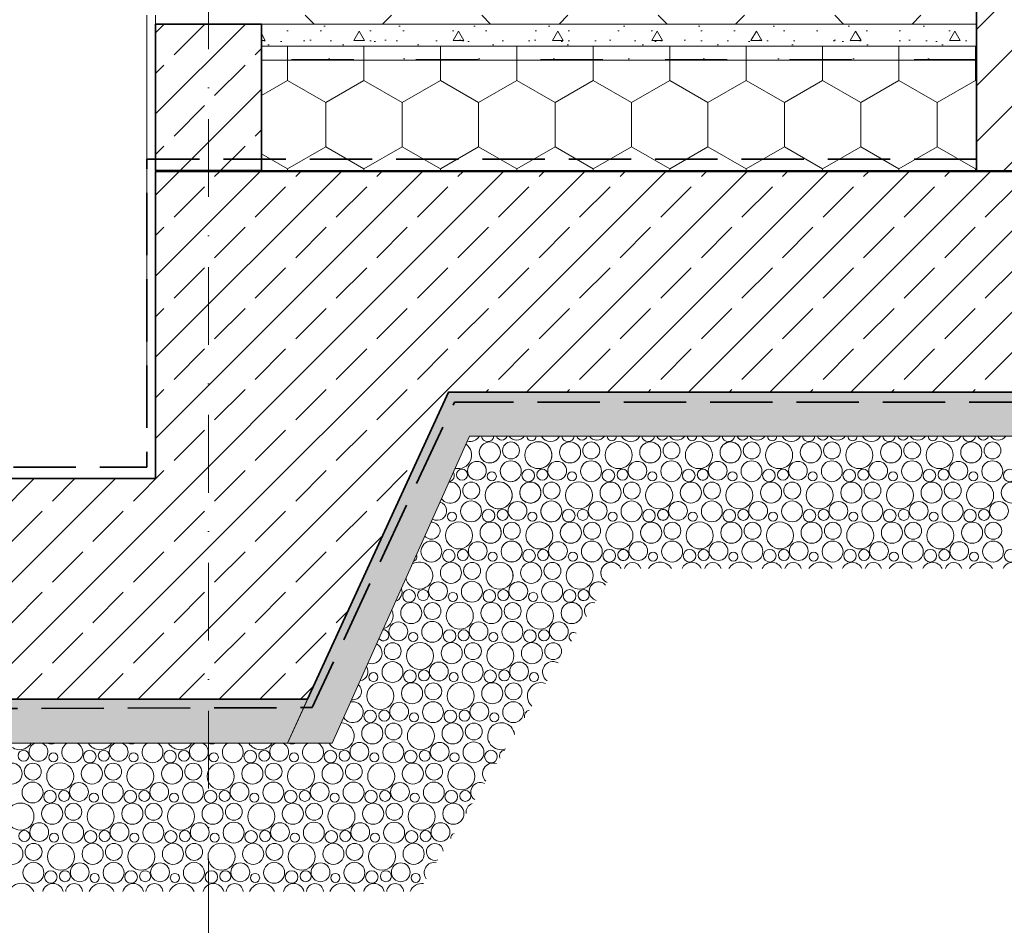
# Model space of a CAD drawing. Header units: millimetres. Extents: x -105953 to -79253, y 14617 to 35617.
# Tile 13 of 48: x -98295 to -96063, y 17285 to 19338. Entities that reach past the tile are written whole.
import ezdxf

# ---------------------------------------------------------------- set-up
doc = ezdxf.new("R2010")
doc.units = ezdxf.units.MM
doc.header["$MEASUREMENT"] = 0
for name, pattern in [('Krawędzie ukryte', [195.611112, 141.111112, -54.5]), ('Kropki i Kreski', [335.138881, 176.388884, -88.194442, 0, -70.555556]), ('Przerywana', [282.222223, 141.111112, -141.111112])]:
    doc.linetypes.add(name, pattern=pattern)
for name, color, linetype, lineweight in [('Nowe_Konstrukcja - Stropy_Nr_pióra__21', 7, 'Continuous', 20), ('Nowe_Konstrukcja - Stropy_Nr_pióra__3', 7, 'Continuous', 13), ('Nowe_Konstrukcja - Stropy_Nr_pióra__4', 8, 'Continuous', 13), ('Nowe_Konstrukcja - Stropy_Nr_pióra__41', 7, 'Continuous', 13), ('Nowe_Konstrukcja - Stropy_Nr_pióra__7', 7, 'Continuous', 35), ('Nowe_Konstrukcja - Słupy_Nr_pióra__3', 7, 'Continuous', 13), ('Nowe_Konstrukcja - Ściany zew_Nr_pióra__21', 7, 'Continuous', 20), ('Nowe_Konstrukcja - Ściany zew_Nr_pióra__3', 7, 'Continuous', 13), ('Nowe_Konstrukcja - Ściany zew_Nr_pióra__7', 7, 'Continuous', 35), ('Nowe_Osie_Nr_pióra__4', 8, 'Continuous', 13)]:
    doc.layers.add(name, color=color, linetype=linetype, lineweight=lineweight)
doc.layers.add('Nowe_Konstrukcja - Stropy_Nr_pióra__62', color=7, linetype='Continuous', lineweight=18, true_color=0xaaaaaa)
doc.layers.add('Nowe_Konstrukcja - Ściany zew_Nr_pióra__23', color=7, linetype='Continuous', lineweight=13, true_color=0x858585)
pattern_1 = [(0, (0, 0), (0, 311.7692), [30, -150]), (0, (90, 155.9), (0, 311.7692), [30, -150]), (60, (0, 0), (-270, 155.8846), [30, -150]), (60, (180, 0), (-270, 155.8846), [30, -150]), (120, (30, 0), (270, 155.8846), [30, -150]), (120, (210, 0), (270, 155.8846), [30, -150]), (0, (0, 30), (0, 60.000002), [0, -60.000002, 0, -90.000004]), (45, (30, 30), (-42.42641, 42.42641), [0, -45.000002, 0, -75.000003])]
pattern_2 = [(45, (0, 0), (-91.92388, 91.92388), []), (45, (-45.96, 45.96), (-91.92388, 91.92388), [97.5, -32.5])]
pattern_3 = [(90, (0, 0), (-173.20508, 0), [100, -200]), (90, (-86.6, 150), (-173.20508, 0), [100, -200]), (150, (-4e-14, 100), (86.60254, 150), [100, -200]), (150, (-173.2, 100), (86.60254, 150), [100, -200]), (210, (0, 0), (-86.60254, 150), [100, -200]), (210, (-173.2, -7e-14), (-86.60254, 150), [100, -200])]

# ---------------------------------------------------------------- blocks, each defined once
blk = doc.blocks.new('*X8')
at = {"layer": 'Nowe_Konstrukcja - Stropy_Nr_pióra__62', "color": 253, "linetype": 'Continuous', "lineweight": 18, "true_color": 0xaaaaaa}
for centre, radius in [((-97047.3, 18357.2), 23.9), ((-96999.3, 18361.6), 19.2), ((-96937.2, 18351), 30.6), ((-96865.5, 18357.2), 23.9), ((-96817.4, 18361.6), 19.2), ((-96755.4, 18351), 30.6), ((-96683.6, 18357.2), 23.9), ((-96635.6, 18361.6), 19.2), ((-96573.5, 18351), 30.6), ((-96501.8, 18357.2), 23.9), ((-96453.7, 18361.6), 19.2), ((-96391.7, 18351), 30.6), ((-96319.9, 18357.2), 23.9), ((-96271.9, 18361.6), 19.2), ((-96209.8, 18351), 30.6), ((-96138, 18357.2), 23.9), ((-96090, 18361.6), 19.2), ((-97076.5, 18315.6), 21.3), ((-96999.8, 18314.5), 23.7), ((-96894.7, 18315.6), 21.3), ((-96818, 18314.5), 23.7), ((-96712.8, 18315.6), 21.3), ((-96636.1, 18314.5), 23.7), ((-96531, 18315.6), 21.3), ((-96454.2, 18314.5), 23.7), ((-96349.1, 18315.6), 21.3), ((-96272.4, 18314.5), 23.7), ((-96167.3, 18315.6), 21.3), ((-96090.5, 18314.5), 23.7), ((-97110.2, 18306.7), 12.5), ((-97042.9, 18302.8), 10.3), ((-96960.3, 18304.9), 14.3), ((-96928.4, 18306.7), 12.5), ((-96861, 18302.8), 10.3), ((-96778.4, 18304.9), 14.3), ((-96746.5, 18306.7), 12.5), ((-96679.2, 18302.8), 10.3), ((-96596.6, 18304.9), 14.3), ((-96564.7, 18306.7), 12.5), ((-96497.3, 18302.8), 10.3), ((-96414.7, 18304.9), 14.3), ((-96382.8, 18306.7), 12.5), ((-96315.4, 18302.8), 10.3), ((-96232.9, 18304.9), 14.3), ((-96201, 18306.7), 12.5), ((-96133.6, 18302.8), 10.3), ((-96051, 18304.9), 14.3), ((-97089.3, 18270.7), 19.2), ((-97027.2, 18260), 30.6), ((-96955.5, 18266.2), 23.9), ((-96907.4, 18270.7), 19.2), ((-96845.4, 18260), 30.6), ((-96773.6, 18266.2), 23.9), ((-96725.6, 18270.7), 19.2), ((-96663.5, 18260), 30.6), ((-96591.8, 18266.2), 23.9), ((-96543.7, 18270.7), 19.2), ((-96481.7, 18260), 30.6), ((-96409.9, 18266.2), 23.9), ((-96361.9, 18270.7), 19.2), ((-96299.8, 18260), 30.6), ((-96228, 18266.2), 23.9), ((-96180, 18270.7), 19.2), ((-96118, 18260), 30.6), ((-96046.2, 18266.2), 23.9), ((-97089.8, 18223.5), 23.7), ((-96984.7, 18224.6), 21.3), ((-96908, 18223.5), 23.7), ((-96802.8, 18224.6), 21.3), ((-96726.1, 18223.5), 23.7), ((-96621, 18224.6), 21.3), ((-96544.2, 18223.5), 23.7), ((-96439.1, 18224.6), 21.3), ((-96362.4, 18223.5), 23.7), ((-96257.3, 18224.6), 21.3), ((-96180.5, 18223.5), 23.7), ((-96075.4, 18224.6), 21.3), ((-97050.3, 18213.9), 14.3), ((-97018.4, 18215.7), 12.5), ((-96951, 18211.8), 10.3), ((-96868.4, 18213.9), 14.3), ((-96836.5, 18215.7), 12.5), ((-96769.2, 18211.8), 10.3), ((-96686.6, 18213.9), 14.3), ((-96654.7, 18215.7), 12.5), ((-96587.3, 18211.8), 10.3), ((-96504.7, 18213.9), 14.3), ((-96472.8, 18215.7), 12.5), ((-96405.4, 18211.8), 10.3), ((-96322.9, 18213.9), 14.3), ((-96291, 18215.7), 12.5), ((-96223.6, 18211.8), 10.3), ((-96141, 18213.9), 14.3), ((-96109.1, 18215.7), 12.5), ((-97045.5, 18175.2), 23.9), ((-96997.4, 18179.7), 19.2), ((-96935.4, 18169), 30.6), ((-96863.6, 18175.2), 23.9), ((-96815.6, 18179.7), 19.2), ((-96753.5, 18169), 30.6), ((-96681.8, 18175.2), 23.9), ((-96633.7, 18179.7), 19.2), ((-96571.7, 18169), 30.6), ((-96499.9, 18175.2), 23.9), ((-96451.9, 18179.7), 19.2), ((-96389.8, 18169), 30.6), ((-96318, 18175.2), 23.9), ((-96270, 18179.7), 19.2), ((-96208, 18169), 30.6), ((-96136.2, 18175.2), 23.9), ((-96088.2, 18179.7), 19.2), ((-97074.7, 18133.6), 21.3), ((-96998, 18132.5), 23.7), ((-96892.8, 18133.6), 21.3), ((-96816.1, 18132.5), 23.7), ((-96711, 18133.6), 21.3), ((-96634.2, 18132.5), 23.7), ((-96529.1, 18133.6), 21.3), ((-96452.4, 18132.5), 23.7), ((-96347.3, 18133.6), 21.3), ((-96270.5, 18132.5), 23.7), ((-96165.4, 18133.6), 21.3), ((-96088.7, 18132.5), 23.7), ((-97108.4, 18124.7), 12.5), ((-97041, 18120.8), 10.3), ((-96958.4, 18122.9), 14.3), ((-96926.5, 18124.7), 12.5), ((-96859.2, 18120.8), 10.3), ((-96776.6, 18122.9), 14.3), ((-96744.7, 18124.7), 12.5), ((-96677.3, 18120.8), 10.3), ((-96594.7, 18122.9), 14.3), ((-96562.8, 18124.7), 12.5), ((-96495.4, 18120.8), 10.3), ((-96412.9, 18122.9), 14.3), ((-96381, 18124.7), 12.5), ((-96313.6, 18120.8), 10.3), ((-96231, 18122.9), 14.3), ((-96199.1, 18124.7), 12.5), ((-96131.7, 18120.8), 10.3), ((-96049.2, 18122.9), 14.3)]:
    blk.add_circle(centre, radius, dxfattribs=at)
for centre, radius, start, end in [((-97134.7, 18393.8), 10.3, 328.0416, 0.5888), ((-97091.7, 18405.5), 23.7, 209.1457, 330.8543), ((-97052.1, 18395.9), 14.3, 187.9073, 352.0927), ((-97020.2, 18397.7), 12.5, 197.3541, 342.6459), ((-96986.5, 18406.5), 21.3, 216.3295, 323.6705), ((-96952.9, 18393.8), 10.3, 179.4112, 0.5888), ((-96909.8, 18405.5), 23.7, 209.1457, 330.8543), ((-96870.3, 18395.9), 14.3, 187.9073, 352.0927), ((-96838.4, 18397.7), 12.5, 197.3541, 342.6459), ((-96804.7, 18406.5), 21.3, 216.3295, 323.6705), ((-96771, 18393.8), 10.3, 179.4112, 0.5888), ((-96728, 18405.5), 23.7, 209.1457, 330.8543), ((-96688.4, 18395.9), 14.3, 187.9073, 352.0927), ((-96656.5, 18397.7), 12.5, 197.3541, 342.6459), ((-96622.8, 18406.5), 21.3, 216.3295, 323.6705), ((-96589.2, 18393.8), 10.3, 179.4112, 0.5888), ((-96546.1, 18405.5), 23.7, 209.1457, 330.8543), ((-96506.6, 18395.9), 14.3, 187.9073, 352.0927), ((-96474.7, 18397.7), 12.5, 197.3541, 342.6459), ((-96441, 18406.5), 21.3, 216.3295, 323.6705), ((-96407.3, 18393.8), 10.3, 179.4112, 0.5888), ((-96364.2, 18405.5), 23.7, 209.1457, 330.8543), ((-96324.7, 18395.9), 14.3, 187.9073, 352.0927), ((-96292.8, 18397.7), 12.5, 197.3541, 342.6459), ((-96259.1, 18406.5), 21.3, 216.3295, 323.6705), ((-96225.4, 18393.8), 10.3, 179.4112, 0.5888), ((-96182.4, 18405.5), 23.7, 209.1457, 330.8543), ((-96142.9, 18395.9), 14.3, 187.9073, 352.0927), ((-96111, 18397.7), 12.5, 197.3541, 342.6459), ((-96077.3, 18406.5), 21.3, 216.3295, 323.6705), ((-97119.1, 18351), 30.6, 257.0778, 102.9222), ((-97137.3, 18266.2), 23.9, 298.4768, 61.5232), ((-97132.9, 18211.8), 10.3, 311.9988, 48.0012), ((-97117.2, 18169), 30.6, 253.4892, 106.5108), ((-97135.5, 18084.2), 23.9, 23.9942, 66.479), ((-97087.4, 18088.7), 19.2, 16.0138, 163.9862), ((-97025.4, 18078), 30.6, 31.361, 148.639), ((-96953.6, 18084.2), 23.9, 23.9942, 156.0058), ((-96905.6, 18088.7), 19.2, 16.0138, 163.9862), ((-96843.5, 18078), 30.6, 31.361, 148.639), ((-96771.8, 18084.2), 23.9, 23.9942, 156.0058), ((-96723.7, 18088.7), 19.2, 16.0138, 163.9862), ((-96661.7, 18078), 30.6, 31.361, 148.639), ((-96589.9, 18084.2), 23.9, 23.9942, 156.0058), ((-96541.9, 18088.7), 19.2, 16.0138, 163.9862), ((-96479.8, 18078), 30.6, 31.361, 148.639), ((-96408, 18084.2), 23.9, 23.9942, 156.0058), ((-96360, 18088.7), 19.2, 16.0138, 163.9862), ((-96298, 18078), 30.6, 31.361, 148.639), ((-96226.2, 18084.2), 23.9, 23.9942, 156.0058), ((-96178.2, 18088.7), 19.2, 16.0138, 163.9862), ((-96116.1, 18078), 30.6, 31.361, 148.639), ((-96044.3, 18084.2), 23.9, 23.9942, 156.0058)]:
    blk.add_arc(centre, radius, start, end, dxfattribs=at)
blk = doc.blocks.new('Wypełnienie_4_1', base_point=(0, 0))
at = {"layer": 'Nowe_Konstrukcja - Stropy_Nr_pióra__62', "color": 253, "linetype": 'Continuous', "lineweight": 18, "true_color": 0xaaaaaa}
blk.add_blockref('*X8', (0, 0), dxfattribs=at)
blk = doc.blocks.new('*X10')
at = {"layer": 'Nowe_Konstrukcja - Stropy_Nr_pióra__62', "color": 253, "linetype": 'Continuous', "lineweight": 18, "true_color": 0xaaaaaa}
for centre, radius in [((-97229.2, 18357.2), 23.9), ((-97181.2, 18361.6), 19.2), ((-97119.1, 18351), 30.6), ((-97047.3, 18357.2), 23.9), ((-96999.3, 18361.6), 19.2), ((-96937.2, 18351), 30.6), ((-96865.5, 18357.2), 23.9), ((-96817.4, 18361.6), 19.2), ((-96755.4, 18351), 30.6), ((-97181.7, 18314.5), 23.7), ((-97076.5, 18315.6), 21.3), ((-96999.8, 18314.5), 23.7), ((-96894.7, 18315.6), 21.3), ((-96818, 18314.5), 23.7), ((-97224.7, 18302.8), 10.3), ((-97142.1, 18304.9), 14.3), ((-97110.2, 18306.7), 12.5), ((-97042.9, 18302.8), 10.3), ((-96960.3, 18304.9), 14.3), ((-96928.4, 18306.7), 12.5), ((-96861, 18302.8), 10.3), ((-96778.4, 18304.9), 14.3), ((-97137.3, 18266.2), 23.9), ((-97089.3, 18270.7), 19.2), ((-97027.2, 18260), 30.6), ((-96955.5, 18266.2), 23.9), ((-96907.4, 18270.7), 19.2), ((-96845.4, 18260), 30.6), ((-97166.5, 18224.6), 21.3), ((-97089.8, 18223.5), 23.7), ((-96984.7, 18224.6), 21.3), ((-96908, 18223.5), 23.7), ((-97200.2, 18215.7), 12.5), ((-97132.9, 18211.8), 10.3), ((-97050.3, 18213.9), 14.3), ((-97018.4, 18215.7), 12.5), ((-96951, 18211.8), 10.3), ((-96868.4, 18213.9), 14.3), ((-97179.3, 18179.7), 19.2), ((-97117.2, 18169), 30.6), ((-97045.5, 18175.2), 23.9), ((-96997.4, 18179.7), 19.2), ((-96935.4, 18169), 30.6), ((-97074.7, 18133.6), 21.3), ((-96998, 18132.5), 23.7), ((-97140.3, 18122.9), 14.3), ((-97108.4, 18124.7), 12.5), ((-97041, 18120.8), 10.3), ((-96958.4, 18122.9), 14.3), ((-97135.5, 18084.2), 23.9), ((-97087.4, 18088.7), 19.2), ((-97025.4, 18078), 30.6), ((-97088, 18041.5), 23.7), ((-97131, 18029.8), 10.3), ((-97048.4, 18031.9), 14.3), ((-97115.4, 17987), 30.6)]:
    blk.add_circle(centre, radius, dxfattribs=at)
for centre, radius, start, end in [((-97273.5, 18405.5), 23.7, 275.5066, 330.8542), ((-97234, 18395.9), 14.3, 187.9074, 352.0926), ((-97202.1, 18397.7), 12.5, 197.3542, 342.6458), ((-97168.4, 18406.5), 21.3, 216.3295, 323.6705), ((-97134.7, 18393.8), 10.3, 179.4113, 0.5887), ((-97091.7, 18405.5), 23.7, 209.1457, 330.8544), ((-97052.1, 18395.9), 14.3, 187.9072, 352.0928), ((-97020.2, 18397.7), 12.5, 197.354, 342.646), ((-96986.5, 18406.5), 21.3, 216.3294, 323.6707), ((-96952.9, 18393.8), 10.3, 179.411, 0.589), ((-96909.8, 18405.5), 23.7, 209.1455, 330.8545), ((-96870.3, 18395.9), 14.3, 187.907, 352.093), ((-96838.4, 18397.7), 12.5, 197.3538, 342.6463), ((-96804.7, 18406.5), 21.3, 216.3292, 323.6708), ((-96771, 18393.8), 10.3, 179.4107, 0.5893), ((-96728, 18405.5), 23.7, 209.1454, 330.8546), ((-96688.4, 18395.9), 14.3, 187.9068, 352.0932), ((-96656.5, 18397.7), 12.5, 197.3535, 285.3987), ((-96683.6, 18357.2), 23.9, 41.4436, 228.7348), ((-97258.4, 18315.6), 21.3, 307.2521, 87.0692), ((-96712.8, 18315.6), 21.3, 64.9095, 205.269), ((-96746.5, 18306.7), 12.5, 349.1634, 281.0151), ((-97209.1, 18260), 30.6, 237.2591, 157.0622), ((-96773.6, 18266.2), 23.9, 42.6619, 227.5165), ((-96802.8, 18224.6), 21.3, 66.3662, 203.8122), ((-97232.1, 18213.9), 14.3, 345.845, 48.4764), ((-96836.5, 18215.7), 12.5, 353.0983, 277.0801), ((-97227.3, 18175.2), 23.9, 339.9857, 54.3356), ((-96863.6, 18175.2), 23.9, 43.8792, 226.2992), ((-97179.8, 18132.5), 23.7, 251.5704, 142.751), ((-96892.8, 18133.6), 21.3, 67.8374, 202.341), ((-96926.5, 18124.7), 12.5, 356.7138, 273.4646), ((-97207.2, 18078), 30.6, 355.8574, 38.4639), ((-96953.6, 18084.2), 23.9, 45.0959, 225.0825), ((-97164.7, 18042.6), 21.3, 282.6325, 111.6888), ((-96982.8, 18042.6), 21.3, 69.3247, 200.8537), ((-97016.5, 18033.7), 12.5, 0.0887, 270.0897), ((-97043.6, 17993.2), 23.9, 46.3126, 223.8658), ((-97072.8, 17951.6), 21.3, 70.8296, 199.3488), ((-97138.4, 17940.9), 14.3, 300.1934, 94.1279), ((-97106.5, 17942.7), 12.5, 3.2753, 266.9031), ((-97133.6, 17902.2), 23.9, 47.5298, 82.3278)]:
    blk.add_arc(centre, radius, start, end, dxfattribs=at)
blk = doc.blocks.new('Wypełnienie_5_1', base_point=(0, 0))
at = {"layer": 'Nowe_Konstrukcja - Stropy_Nr_pióra__62', "color": 253, "linetype": 'Continuous', "lineweight": 18, "true_color": 0xaaaaaa}
blk.add_blockref('*X10', (0, 0), dxfattribs=at)
blk = doc.blocks.new('*X12')
at = {"layer": 'Nowe_Konstrukcja - Stropy_Nr_pióra__62', "color": 253, "linetype": 'Continuous', "lineweight": 18, "true_color": 0xaaaaaa}
for centre, radius in [((-97258.4, 18315.6), 21.3), ((-97292.1, 18306.7), 12.5), ((-97224.7, 18302.8), 10.3), ((-97271.2, 18270.7), 19.2), ((-97209.1, 18260), 30.6), ((-97271.7, 18223.5), 23.7), ((-97166.5, 18224.6), 21.3), ((-97314.7, 18211.8), 10.3), ((-97232.1, 18213.9), 14.3), ((-97200.2, 18215.7), 12.5), ((-97132.9, 18211.8), 10.3), ((-97299.1, 18169), 30.6), ((-97227.3, 18175.2), 23.9), ((-97179.3, 18179.7), 19.2), ((-97117.2, 18169), 30.6), ((-97361.7, 18132.5), 23.7), ((-97256.5, 18133.6), 21.3), ((-97179.8, 18132.5), 23.7), ((-97074.7, 18133.6), 21.3), ((-97322.1, 18122.9), 14.3), ((-97290.2, 18124.7), 12.5), ((-97222.9, 18120.8), 10.3), ((-97140.3, 18122.9), 14.3), ((-97108.4, 18124.7), 12.5), ((-97041, 18120.8), 10.3), ((-97317.3, 18084.2), 23.9), ((-97269.3, 18088.7), 19.2), ((-97207.2, 18078), 30.6), ((-97135.5, 18084.2), 23.9), ((-97087.4, 18088.7), 19.2), ((-97025.4, 18078), 30.6), ((-97346.5, 18042.6), 21.3), ((-97269.8, 18041.5), 23.7), ((-97164.7, 18042.6), 21.3), ((-97088, 18041.5), 23.7), ((-97412.1, 18031.9), 14.3), ((-97380.2, 18033.7), 12.5), ((-97312.9, 18029.8), 10.3), ((-97230.3, 18031.9), 14.3), ((-97198.4, 18033.7), 12.5), ((-97131, 18029.8), 10.3), ((-97048.4, 18031.9), 14.3), ((-97016.5, 18033.7), 12.5), ((-97407.3, 17993.2), 23.9), ((-97359.3, 17997.7), 19.2), ((-97297.2, 17987), 30.6), ((-97225.5, 17993.2), 23.9), ((-97177.4, 17997.7), 19.2), ((-97115.4, 17987), 30.6), ((-97043.6, 17993.2), 23.9), ((-97436.5, 17951.6), 21.3), ((-97359.8, 17950.5), 23.7), ((-97254.7, 17951.6), 21.3), ((-97178, 17950.5), 23.7), ((-97072.8, 17951.6), 21.3), ((-97402.9, 17938.8), 10.3), ((-97320.3, 17940.9), 14.3), ((-97288.4, 17942.7), 12.5), ((-97221, 17938.8), 10.3), ((-97138.4, 17940.9), 14.3), ((-97106.5, 17942.7), 12.5), ((-97449.3, 17906.7), 19.2), ((-97387.2, 17896), 30.6), ((-97315.5, 17902.2), 23.9), ((-97267.4, 17906.7), 19.2), ((-97205.4, 17896), 30.6), ((-97133.6, 17902.2), 23.9), ((-97085.6, 17906.7), 19.2), ((-97449.8, 17859.5), 23.7), ((-97344.7, 17860.6), 21.3), ((-97268, 17859.5), 23.7), ((-97162.8, 17860.6), 21.3), ((-97492.9, 17847.9), 10.3), ((-97410.3, 17849.9), 14.3), ((-97378.4, 17851.7), 12.5), ((-97311, 17847.9), 10.3), ((-97228.4, 17849.9), 14.3), ((-97196.5, 17851.7), 12.5), ((-97129.2, 17847.9), 10.3), ((-97477.2, 17805), 30.6), ((-97405.5, 17811.3), 23.9), ((-97357.4, 17815.7), 19.2), ((-97295.4, 17805), 30.6), ((-97223.6, 17811.3), 23.9), ((-97175.6, 17815.7), 19.2), ((-97434.7, 17769.6), 21.3), ((-97358, 17768.5), 23.7), ((-97252.8, 17769.6), 21.3), ((-97176.1, 17768.5), 23.7), ((-97500.3, 17758.9), 14.3), ((-97468.4, 17760.7), 12.5), ((-97401, 17756.9), 10.3), ((-97318.4, 17758.9), 14.3), ((-97286.5, 17760.7), 12.5), ((-97219.2, 17756.9), 10.3), ((-97495.5, 17720.3), 23.9), ((-97447.4, 17724.7), 19.2), ((-97385.4, 17714), 30.6), ((-97313.6, 17720.3), 23.9), ((-97265.6, 17724.7), 19.2), ((-97524.7, 17678.6), 21.3), ((-97448, 17677.5), 23.7), ((-97342.8, 17678.6), 21.3), ((-97266.1, 17677.5), 23.7), ((-98285.8, 17669.7), 12.5), ((-98218.4, 17665.9), 10.3), ((-98135.9, 17667.9), 14.3), ((-98103.9, 17669.7), 12.5), ((-98036.6, 17665.9), 10.3), ((-97954, 17667.9), 14.3), ((-97922.1, 17669.7), 12.5), ((-97854.7, 17665.9), 10.3), ((-97772.1, 17667.9), 14.3), ((-97740.2, 17669.7), 12.5), ((-97672.9, 17665.9), 10.3), ((-97590.3, 17667.9), 14.3), ((-97558.4, 17669.7), 12.5), ((-97491, 17665.9), 10.3), ((-97408.4, 17667.9), 14.3), ((-97376.5, 17669.7), 12.5), ((-97309.2, 17665.9), 10.3), ((-97226.6, 17667.9), 14.3), ((-98312.9, 17629.3), 23.9), ((-98264.9, 17633.7), 19.2), ((-98202.8, 17623), 30.6), ((-98131, 17629.3), 23.9), ((-98083, 17633.7), 19.2), ((-98021, 17623), 30.6), ((-97949.2, 17629.3), 23.9), ((-97901.2, 17633.7), 19.2), ((-97839.1, 17623), 30.6), ((-97767.3, 17629.3), 23.9), ((-97719.3, 17633.7), 19.2), ((-97657.2, 17623), 30.6), ((-97585.5, 17629.3), 23.9), ((-97537.4, 17633.7), 19.2), ((-97475.4, 17623), 30.6), ((-97403.6, 17629.3), 23.9), ((-97355.6, 17633.7), 19.2), ((-97293.5, 17623), 30.6), ((-98265.4, 17586.5), 23.7), ((-98160.3, 17587.6), 21.3), ((-98083.5, 17586.5), 23.7), ((-97978.4, 17587.6), 21.3), ((-97901.7, 17586.5), 23.7), ((-97796.5, 17587.6), 21.3), ((-97719.8, 17586.5), 23.7), ((-97614.7, 17587.6), 21.3), ((-97538, 17586.5), 23.7), ((-97432.8, 17587.6), 21.3), ((-97356.1, 17586.5), 23.7), ((-98225.9, 17576.9), 14.3), ((-98193.9, 17578.7), 12.5), ((-98126.6, 17574.9), 10.3), ((-98044, 17576.9), 14.3), ((-98012.1, 17578.7), 12.5), ((-97944.7, 17574.9), 10.3), ((-97862.1, 17576.9), 14.3), ((-97830.2, 17578.7), 12.5), ((-97762.9, 17574.9), 10.3), ((-97680.3, 17576.9), 14.3), ((-97648.4, 17578.7), 12.5), ((-97581, 17574.9), 10.3), ((-97498.4, 17576.9), 14.3), ((-97466.5, 17578.7), 12.5), ((-97399.2, 17574.9), 10.3), ((-97316.6, 17576.9), 14.3), ((-97284.7, 17578.7), 12.5), ((-98292.8, 17532), 30.6), ((-98221, 17538.3), 23.9), ((-98173, 17542.7), 19.2), ((-98111, 17532), 30.6), ((-98039.2, 17538.3), 23.9), ((-97991.2, 17542.7), 19.2), ((-97929.1, 17532), 30.6), ((-97857.3, 17538.3), 23.9), ((-97809.3, 17542.7), 19.2), ((-97747.2, 17532), 30.6), ((-97675.5, 17538.3), 23.9), ((-97627.4, 17542.7), 19.2), ((-97565.4, 17532), 30.6), ((-97493.6, 17538.3), 23.9), ((-97445.6, 17542.7), 19.2), ((-97383.5, 17532), 30.6), ((-97311.8, 17538.3), 23.9), ((-98250.3, 17496.6), 21.3), ((-98173.5, 17495.5), 23.7), ((-98068.4, 17496.6), 21.3), ((-97991.7, 17495.5), 23.7), ((-97886.5, 17496.6), 21.3), ((-97809.8, 17495.5), 23.7), ((-97704.7, 17496.6), 21.3), ((-97628, 17495.5), 23.7), ((-97522.8, 17496.6), 21.3), ((-97446.1, 17495.5), 23.7), ((-97341, 17496.6), 21.3), ((-98283.9, 17487.7), 12.5), ((-98216.6, 17483.9), 10.3), ((-98134, 17485.9), 14.3), ((-98102.1, 17487.7), 12.5), ((-98034.7, 17483.9), 10.3), ((-97952.1, 17485.9), 14.3), ((-97920.2, 17487.7), 12.5), ((-97852.9, 17483.9), 10.3), ((-97770.3, 17485.9), 14.3), ((-97738.4, 17487.7), 12.5), ((-97671, 17483.9), 10.3), ((-97588.4, 17485.9), 14.3), ((-97556.5, 17487.7), 12.5), ((-97489.2, 17483.9), 10.3), ((-97406.6, 17485.9), 14.3), ((-97374.7, 17487.7), 12.5), ((-98201, 17441), 30.6), ((-98019.1, 17441), 30.6), ((-97837.2, 17441), 30.6), ((-97655.4, 17441), 30.6), ((-97473.5, 17441), 30.6), ((-98311, 17447.3), 23.9), ((-98263, 17451.7), 19.2), ((-98129.2, 17447.3), 23.9), ((-98081.2, 17451.7), 19.2), ((-97947.3, 17447.3), 23.9), ((-97899.3, 17451.7), 19.2), ((-97765.5, 17447.3), 23.9), ((-97717.4, 17451.7), 19.2), ((-97583.6, 17447.3), 23.9), ((-97535.6, 17451.7), 19.2), ((-97401.8, 17447.3), 23.9), ((-98263.5, 17404.5), 23.7), ((-98158.4, 17405.6), 21.3), ((-98081.7, 17404.5), 23.7), ((-97976.5, 17405.6), 21.3), ((-97899.8, 17404.5), 23.7), ((-97794.7, 17405.6), 21.3), ((-97718, 17404.5), 23.7), ((-97612.8, 17405.6), 21.3), ((-97536.1, 17404.5), 23.7), ((-97431, 17405.6), 21.3), ((-98224, 17394.9), 14.3), ((-98192.1, 17396.7), 12.5), ((-98042.1, 17394.9), 14.3), ((-98010.2, 17396.7), 12.5), ((-97860.3, 17394.9), 14.3), ((-97828.4, 17396.7), 12.5), ((-97678.4, 17394.9), 14.3), ((-97646.5, 17396.7), 12.5), ((-97496.6, 17394.9), 14.3), ((-97464.7, 17396.7), 12.5), ((-98124.7, 17392.9), 10.3), ((-97942.9, 17392.9), 10.3), ((-97761, 17392.9), 10.3), ((-97579.2, 17392.9), 10.3), ((-97397.3, 17392.9), 10.3)]:
    blk.add_circle(centre, radius, dxfattribs=at)
for centre, radius, start, end in [((-97301, 18351), 30.6, 257.6101, 54.213), ((-97273.5, 18405.5), 23.7, 254.1375, 294.12), ((-97229.2, 18357.2), 23.9, 146.3779, 309.2501), ((-97181.7, 18314.5), 23.7, 146.9659, 308.6621), ((-97324, 18304.9), 14.3, 282.0652, 29.758), ((-97319.2, 18266.2), 23.9, 216.3688, 95.4544), ((-97137.3, 18266.2), 23.9, 132.5429, 323.0851), ((-97348.4, 18224.6), 21.3, 240.2717, 71.5515), ((-97089.8, 18223.5), 23.7, 133.01, 322.6181), ((-97361.2, 18179.7), 19.2, 218.6805, 93.1427), ((-97045.5, 18175.2), 23.9, 118.3845, 337.2436), ((-96998, 18132.5), 23.7, 118.7546, 336.8735), ((-97404.7, 18120.8), 10.3, 288.4556, 23.3675), ((-96958.4, 18122.9), 14.3, 192.9767, 262.6514), ((-97389.1, 18078), 30.6, 191.9608, 119.8623), ((-96953.6, 18084.2), 23.9, 102.8244, 246.3104), ((-96982.8, 18042.6), 21.3, 41.0061, 256.2057), ((-97451.7, 18041.5), 23.7, 293.4654, 18.3578), ((-96995.6, 17997.7), 19.2, 77.0626, 220.1492), ((-97479.1, 17987), 30.6, 287.4015, 24.4217), ((-97470.2, 17942.7), 12.5, 217.799, 94.0241), ((-97039.2, 17938.8), 10.3, 55.9539, 241.2579), ((-97497.3, 17902.2), 23.9, 251.4671, 60.356), ((-97086.1, 17859.5), 23.7, 60.5263, 236.6855), ((-97526.5, 17860.6), 21.3, 280.1796, 31.6436), ((-97539.3, 17815.7), 19.2, 261.9398, 49.8834), ((-97113.5, 17805), 30.6, 69.4147, 227.7971), ((-97539.8, 17768.5), 23.7, 211.1217, 100.7014), ((-97136.6, 17758.9), 14.3, 103.4406, 193.7712), ((-97567.2, 17714), 30.6, 211.6915, 86.3247), ((-97203.5, 17714), 30.6, 7.9136, 289.2982), ((-98294.7, 17714), 30.6, 211.6916, 328.3084), ((-98252.1, 17678.6), 21.3, 114.3663, 65.6337), ((-98222.9, 17720.3), 23.9, 249.2629, 290.7371), ((-98175.4, 17677.5), 23.7, 120.1011, 59.8989), ((-98112.8, 17714), 30.6, 211.6915, 328.3085), ((-98070.3, 17678.6), 21.3, 114.3663, 65.6337), ((-98041, 17720.3), 23.9, 249.2629, 290.7371), ((-97993.5, 17677.5), 23.7, 120.101, 59.899), ((-97931, 17714), 30.6, 211.6915, 328.3085), ((-97888.4, 17678.6), 21.3, 114.3662, 65.6338), ((-97859.2, 17720.3), 23.9, 249.2628, 290.7372), ((-97811.7, 17677.5), 23.7, 120.101, 59.899), ((-97749.1, 17714), 30.6, 211.6915, 328.3085), ((-97706.5, 17678.6), 21.3, 114.3662, 65.6338), ((-97677.3, 17720.3), 23.9, 249.2628, 290.7372), ((-97629.8, 17677.5), 23.7, 120.101, 59.899), ((-97194.7, 17669.7), 12.5, 92.4095, 204.8023), ((-97221.8, 17629.3), 23.9, 70.5233, 226.6885), ((-97251, 17587.6), 21.3, 63.1631, 234.0487), ((-97263.7, 17542.7), 19.2, 106.3526, 190.8592), ((-97307.3, 17483.9), 10.3, 106.2957, 190.9162), ((-97353.7, 17451.7), 19.2, 6.0475, 291.1643), ((-97354.2, 17404.5), 23.7, 80.7498, 216.462), ((-98291, 17350), 30.6, 22.9486, 157.0514), ((-98219.2, 17356.3), 23.9, 13.8374, 166.1626), ((-98171.2, 17360.7), 19.2, 3.874, 176.126), ((-98109.1, 17350), 30.6, 22.9486, 157.0514), ((-98037.3, 17356.3), 23.9, 13.8374, 166.1626), ((-97989.3, 17360.7), 19.2, 3.874, 176.126), ((-97927.2, 17350), 30.6, 22.9486, 157.0514), ((-97855.5, 17356.3), 23.9, 13.8374, 166.1626), ((-97807.4, 17360.7), 19.2, 3.874, 176.126), ((-97745.4, 17350), 30.6, 22.9486, 157.0514), ((-97673.6, 17356.3), 23.9, 13.8374, 166.1626), ((-97625.6, 17360.7), 19.2, 3.874, 176.126), ((-97563.5, 17350), 30.6, 22.9486, 157.0514), ((-97491.8, 17356.3), 23.9, 13.8374, 166.1626), ((-97443.7, 17360.7), 19.2, 3.874, 176.126), ((-97381.7, 17350), 30.6, 85.5391, 157.0514)]:
    blk.add_arc(centre, radius, start, end, dxfattribs=at)
blk = doc.blocks.new('Wypełnienie_6_1', base_point=(0, 0))
at = {"layer": 'Nowe_Konstrukcja - Stropy_Nr_pióra__62', "color": 253, "linetype": 'Continuous', "lineweight": 18, "true_color": 0xaaaaaa}
blk.add_blockref('*X12', (0, 0), dxfattribs=at)

msp = doc.modelspace()

# ---------------------------------------------------------------- hatches: boundary and pattern name
at = {"layer": 'Nowe_Konstrukcja - Stropy_Nr_pióra__3', "linetype": 'Continuous', "lineweight": 13}
h = msp.add_hatch(dxfattribs=at)
h.set_pattern_fill('Beton_wylewany_0001', style=0, pattern_type=2)
h.set_pattern_definition(pattern_1)
h.paths.add_polyline_path([(-97746.6, 19247.9), (-96126.6, 19247.9), (-96126.6, 19327.9), (-97746.6, 19327.9)])
h = msp.add_hatch(dxfattribs=at)
h.set_pattern_fill('Styropian_0001', style=0, pattern_type=2)
h.set_pattern_definition(pattern_3)
h.paths.add_polyline_path([(-97746.6, 18995.9), (-96126.6, 18995.9), (-96126.6, 19245.9), (-97746.6, 19245.9)])
h = msp.add_hatch(dxfattribs=at)
h.set_pattern_fill('Beton_zbrojony_0001', style=0, pattern_type=2)
h.set_pattern_definition(pattern_2)
h.paths.add_polyline_path([(-103786.6, 18993.9), (-103786.6, 18493.9), (-100512.6, 18493.9), (-100216.5, 17797.9), (-97642, 17797.9), (-97322.6, 18493.9), (-95385.2, 18493.9), (-93366.6, 18493.9), (-92006.6, 18493.9), (-91866.6, 18493.9), (-91546.6, 18493.9), (-91546.6, 18993.9), (-91596.6, 18993.9), (-91746.6, 18993.9), (-91866.6, 18993.9), (-91986.6, 18993.9), (-91986.6, 19021.9), (-91989.5, 19021.9), (-91989.5, 18995.9), (-92006.6, 18995.9), (-92006.6, 18993.9), (-93366.6, 18993.9), (-95385.2, 18993.9), (-97746.5, 18993.9), (-97746.6, 18993.9), (-97986.6, 18993.9), (-97986.6, 18497.9), (-97986.6, 18493.9), (-97986.6, 18297.9), (-99846.6, 18297.9), (-99846.6, 18493.9), (-99846.6, 18993.9)])
h = msp.add_hatch(dxfattribs=at)
h.set_pattern_fill('Beton_wylewany_0001', style=0, pattern_type=2)
h.set_pattern_definition(pattern_1)
h.paths.add_polyline_path([(-103886.6, 18393.9), (-100554, 18393.9), (-100272.5, 17697.9), (-97687.8, 17697.9), (-97642, 17797.9), (-98466.6, 17797.9), (-100216.5, 17797.9), (-100512.6, 18493.9), (-103786.6, 18493.9)])
h = msp.add_hatch(dxfattribs=at)
h.set_pattern_fill('Beton_wylewany_0001', style=0, pattern_type=2)
h.set_pattern_definition(pattern_1)
h.paths.add_polyline_path([(-97322.6, 18493.9), (-97687.8, 17697.9), (-97586.1, 17697.9), (-97275, 18393.9), (-91446.6, 18393.9), (-91540.9, 18493.9)])
at = {"layer": 'Nowe_Konstrukcja - Stropy_Nr_pióra__4', "linetype": 'Continuous', "lineweight": 13}
h = msp.add_hatch(dxfattribs=at)
h.set_pattern_fill('POSADZKA_Z_MOZAIKI_KAMIE_14', color=8, style=0, pattern_type=2)
h.set_pattern_definition([(0, (0, 0), (0, 400), [100, -300]), (0, (0, 100), (0, 400), [100, -300]), (90, (0, 0), (-400, 0), [100, -300]), (90, (100, 0), (-400, 0), [100, -300]), (0, (200, 200), (0, 400), [100, -300]), (0, (200, 300), (0, 400), [100, -300]), (90, (200, 200), (-400, 0), [100, -300]), (90, (300, 200), (-400, 0), [100, -300]), (45, (100, 100), (-200, 200), [141.42136, -141.42136]), (315, (100, 0), (200, 200), [141.42136, -141.42136])])
h.paths.add_polyline_path([(-96126.6, 19347.9), (-97743.2, 19347.9), (-97743.2, 19327.9), (-96126.6, 19327.9)])
h = msp.add_hatch(dxfattribs=at)
h.set_pattern_fill('Beton_lekki_0001', color=8, style=0, pattern_type=2)
h.set_pattern_definition([(0, (0, 0), (0, 389.7114), [24.375, -200.625]), (0, (112.5, 194.86), (0, 389.7114), [24.375, -200.625]), (60, (0, 0), (-337.5, 194.8557), [24.375, -200.625]), (60, (225, 0), (-337.5, 194.8557), [24.375, -200.625]), (120, (24.37, 0), (337.5, 194.8557), [24.375, -200.625]), (120, (249.38, 0), (337.5, 194.8557), [24.375, -200.625]), (0, (0, 37.5), (0, 75), [0, -75, 0, -112.5]), (45, (37.5, 37.5), (-53.03301, 53.03301), [0, -56.25, 0, -93.75])])
h.paths.add_polyline_path([(-96126.6, 19327.9), (-97746, 19327.9), (-97746, 19277.9), (-96126.6, 19277.9)])
h = msp.add_hatch(dxfattribs=at)
h.set_pattern_fill('Styropian_0001', color=8, style=0, pattern_type=2)
h.set_pattern_definition(pattern_3)
h.paths.add_polyline_path([(-96126.6, 19277.9), (-97746, 19277.9), (-97746.1, 19227.9), (-96126.6, 19227.9)])
at = {"layer": 'Nowe_Konstrukcja - Ściany zew_Nr_pióra__23', "linetype": 'Continuous', "lineweight": 13, "true_color": 0x858585}
h = msp.add_hatch(dxfattribs=at)
h.set_pattern_fill('Bloczki_ceramiczne_0001', color=252, style=0, pattern_type=2)
h.set_pattern_definition([(45, (0, 0), (-63.63961, 63.63961), [])])
h.paths.add_polyline_path([(-96006.6, 22127.9), (-96126.6, 22127.9), (-96126.6, 18994), (-96006.6, 18994)])
h = msp.add_hatch(dxfattribs=at)
h.set_pattern_fill('Beton_zbrojony_0001', color=252, style=0, pattern_type=2)
h.set_pattern_definition(pattern_2)
h.paths.add_polyline_path([(-97986.6, 18995.9), (-97746.6, 18995.9), (-97746.6, 19327.9), (-97986.6, 19327.9)])

# ---------------------------------------------------------------- linework, layer by layer
at = {"layer": 'Nowe_Konstrukcja - Stropy_Nr_pióra__21', "color": 7, "linetype": 'Continuous', "lineweight": 20}
for p, q in [((-97986.6, 18497.9), (-97986.6, 19347.9)), ((-97987.4, 19227.9), (-97986.6, 19227.9)), ((-97987.4, 19027.9), (-97986.6, 19027.9)), ((-92006.6, 18993.9), (-97986.6, 18993.9)), ((-92006.6, 18493.9), (-97322.6, 18493.9))]:
    msp.add_line(p, q, dxfattribs=at)
at = {"layer": 'Nowe_Konstrukcja - Stropy_Nr_pióra__3', "color": 7, "linetype": 'Continuous', "lineweight": 13}
for p, q in [((-98006.6, 18497.9), (-98006.6, 19347.9)), ((-97987.4, 19327.9), (-97986.6, 19327.9)), ((-97746.6, 19327.9), (-96126.6, 19327.9)), ((-97987.4, 19277.9), (-97986.6, 19277.9)), ((-97987.4, 19277.9), (-97986.6, 19277.9)), ((-97746.6, 19277.9), (-96126.6, 19277.9)), ((-97746.6, 19277.9), (-96126.6, 19277.9))]:
    msp.add_line(p, q, dxfattribs=at)
at = {"layer": 'Nowe_Konstrukcja - Stropy_Nr_pióra__3', "color": 7, "linetype": 'Przerywana', "lineweight": 13}
msp.add_line((-96126.6, 19247.9), (-97746.6, 19247.9), dxfattribs=at)
at = {"layer": 'Nowe_Konstrukcja - Stropy_Nr_pióra__41', "color": 7, "linetype": 'Continuous', "lineweight": 13}
for p, q in [((-96126.6, 19327.9), (-97746.6, 19327.9)), ((-96126.6, 19245.9), (-97746.6, 19245.9)), ((-92006.6, 18995.9), (-97986.6, 18995.9))]:
    msp.add_line(p, q, dxfattribs=at)
at = {"layer": 'Nowe_Konstrukcja - Stropy_Nr_pióra__41', "color": 7, "linetype": 'Continuous', "lineweight": 13, "flags": 128}
for points in [[(-103886.6, 18393.9), (-100554, 18393.9), (-100272.5, 17697.9), (-97687.8, 17697.9), (-97642, 17797.9), (-98466.6, 17797.9), (-100216.5, 17797.9), (-100512.6, 18493.9), (-103786.6, 18493.9)], [(-97322.6, 18493.9), (-97687.8, 17697.9), (-97586.1, 17697.9), (-97275, 18393.9), (-91446.6, 18393.9), (-91540.9, 18493.9)]]:
    msp.add_lwpolyline(points, close=True, dxfattribs=at)
at = {"layer": 'Nowe_Konstrukcja - Stropy_Nr_pióra__7', "color": 7, "linetype": 'Continuous', "lineweight": 35, "flags": 128}
for points in [[(-91746.6, 18993.9), (-91866.6, 18993.9), (-91986.6, 18993.9), (-91986.6, 19021.9), (-91989.5, 19021.9), (-91989.5, 18995.9), (-92006.6, 18995.9), (-92006.6, 18993.9), (-93366.6, 18993.9), (-95385.2, 18993.9), (-97746.5, 18993.9), (-97746.6, 18993.9), (-97986.6, 18993.9), (-97986.6, 18497.9), (-97986.6, 18493.9), (-97986.6, 18297.9), (-99846.6, 18297.9)], [(-100216.5, 17797.9), (-97642, 17797.9), (-97322.6, 18493.9), (-95385.2, 18493.9), (-93366.6, 18493.9), (-92006.6, 18493.9), (-91866.6, 18493.9), (-91546.6, 18493.9)]]:
    msp.add_lwpolyline(points, dxfattribs=at)
at = {"layer": 'Nowe_Konstrukcja - Słupy_Nr_pióra__3', "color": 7, "linetype": 'Continuous', "lineweight": 13}
msp.add_line((-97987.4, 18447.9), (-97986.7, 18447.9), dxfattribs=at)
at = {"layer": 'Nowe_Konstrukcja - Ściany zew_Nr_pióra__21', "color": 7, "linetype": 'Continuous', "lineweight": 20}
msp.add_line((-96126.6, 19227.9), (-96126.6, 22127.9), dxfattribs=at)
at = {"layer": 'Nowe_Konstrukcja - Ściany zew_Nr_pióra__3', "color": 7, "linetype": 'Continuous', "lineweight": 13}
for p, q in [((-97987.4, 19327.9), (-97986.6, 19327.9)), ((-97746.6, 19327.9), (-96126.6, 19327.9))]:
    msp.add_line(p, q, dxfattribs=at)
at = {"layer": 'Nowe_Konstrukcja - Ściany zew_Nr_pióra__7', "color": 7, "linetype": 'Continuous', "lineweight": 35, "flags": 128}
for points in [[(-96006.6, 22127.9), (-96126.6, 22127.9), (-96126.6, 18994), (-96006.6, 18994)], [(-97986.6, 18995.9), (-97746.6, 18995.9), (-97746.6, 19327.9), (-97986.6, 19327.9)]]:
    msp.add_lwpolyline(points, close=True, dxfattribs=at)
at = {"layer": 'Nowe_Konstrukcja - Ściany zew_Nr_pióra__7', "color": 7, "linetype": 'Krawędzie ukryte', "lineweight": 35, "flags": 128}
for points in [[(-100524.8, 18463.8), (-100230.5, 17770.5), (-97631.9, 17778.9), (-97309.2, 18470.9), (-91519.8, 18470.9), (-91519.8, 19022), (-96006.6, 19021.8)], [(-96126.6, 19021.8), (-98006.6, 19021.7), (-98006.6, 18323.9), (-99829.7, 18323.9), (-99829.7, 19010.8), (-99846.6, 19010.9)]]:
    msp.add_lwpolyline(points, dxfattribs=at)
at = {"layer": 'Nowe_Osie_Nr_pióra__4', "color": 8, "linetype": 'Kropki i Kreski', "lineweight": 13}
msp.add_line((-97866.6, 19447.9), (-97866.6, 15971.2), dxfattribs=at)

# ---------------------------------------------------------------- block references
at = {"layer": 'Nowe_Konstrukcja - Stropy_Nr_pióra__62', "color": 253, "linetype": 'Continuous', "lineweight": 18, "true_color": 0xaaaaaa}
for name in ['Wypełnienie_5_1', 'Wypełnienie_4_1', 'Wypełnienie_6_1']:
    msp.add_blockref(name, (0, 0), dxfattribs=at)

doc.saveas('drawing.dxf')
